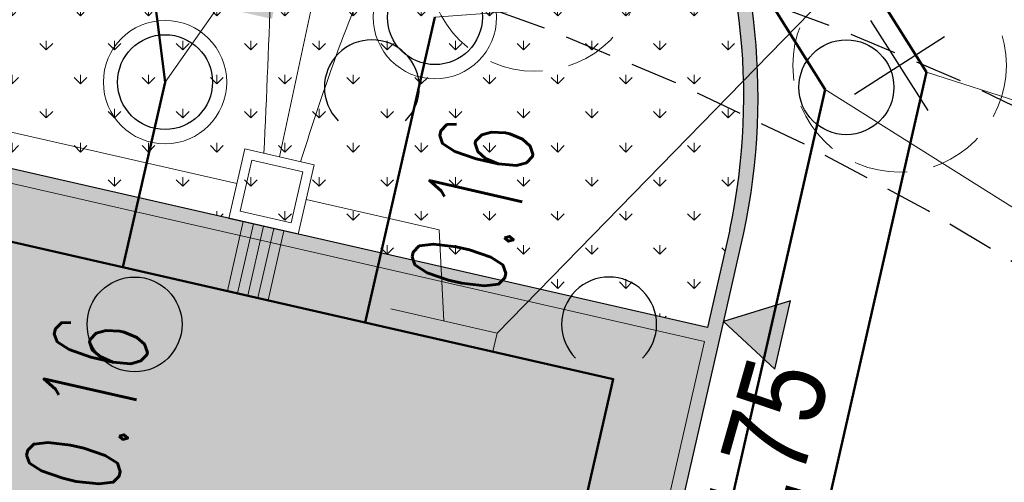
# Model space of a CAD drawing. Header units: metres. Extents: x 964 to 7125, y -212 to 9570.
# Tile 50 of 185: x 1690.78 to 1701.16, y 254.79 to 259.67. Entities that reach past the tile are written whole.
import ezdxf
from ezdxf import colors
from ezdxf.entities.mleader import LeaderData, LeaderLine
from ezdxf.enums import TextEntityAlignment as Align
from ezdxf.math import Vec2, Vec3

# ---------------------------------------------------------------- set-up
doc = ezdxf.new("R2010")
doc.units = ezdxf.units.M
for name, pattern in [('CIĄGłA', [0]), ('DASHED', [0.75, 0.5, -0.25]), ('HIDDEN', [0.375, 0.25, -0.125])]:
    doc.linetypes.add(name, pattern=pattern)
for name, color, linetype, lineweight in [('- AGP-1_OPISY', 7, 'Continuous', 13), ('_IE', 240, 'Continuous', 9), ('AGP1_BUDYNKI', 7, 'Continuous', 50), ('AGP1_HATCH', 7, 'Continuous', 5), ('AGP1_KRAWEZNIKI GRUBOŚCI', 7, 'Continuous', 15), ('AGP1_KRAWEZNIKI NOWE', 7, 'Continuous', 30), ('AGP1_ZIELEN', 1, 'Continuous', 15), ('IS-G', 40, 'Continuous', 50), ('IS-G-opis', 46, 'Continuous', 30), ('IS-KD-czysta', 92, 'Continuous', 50), ('IS-KD-czysta-studnie', 94, 'Continuous', 30), ('IS-KD-opis', 96, 'Continuous', 30), ('IS-KD-opis-rzedne', 96, 'Continuous', 30), ('IS-KS', 34, 'Continuous', 50), ('IS-KS-opis', 36, 'Continuous', 30), ('IS-KS-opis-rzedne', 36, 'Continuous', 30), ('IS-KS-studnie', 34, 'Continuous', 30), ('IS-W', 160, 'Continuous', 50), ('IS-W-opis', 166, 'Continuous', 30)]:
    doc.layers.add(name, color=color, linetype=linetype, lineweight=lineweight)
for name, color, linetype in [('0S', 7, 'Continuous'), ('OT_ZagospodarowanieTerenu', 7, 'Continuous'), ('ZP_strefy oddziaływania', 8, 'HIDDEN'), ('zz-odwodnienie', 5, 'Continuous')]:
    doc.layers.add(name, color=color, linetype=linetype)
doc.styles.add('IS-0.6', font='simplex.shx', dxfattribs={"width": 0.6})
doc.styles.get("Standard").update_dxf_attribs({"font": 'arial.ttf'})
pattern_1 = [(90, (-261.6057629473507, 0), (-0.3592102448, 0.3592102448), [0.09525, -0.6231704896]), (45, (-261.6057629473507, 0), (-0.3592102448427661, 0.3592102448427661), [0.09525, -0.41275]), (135, (-261.6057629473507, 0), (-0.3592102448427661, -0.3592102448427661), [0.09525, -0.41275])]

# ---------------------------------------------------------------- blocks, each defined once
blk = doc.blocks.new('drzewo_liściaste_symbol')
at = {"layer": 'AGP1_ZIELEN', "color": 11, "lineweight": 30, "true_color": 0xf27172, "transparency": 33554559}
for p, q in [((0.5303300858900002, -0.5303300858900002), (-0.5303300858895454, 0.5303300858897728)), ((-0.5303300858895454, -0.5303300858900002), (0.5303300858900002, 0.5303300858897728))]:
    blk.add_line(p, q, dxfattribs=at)
at = {"layer": 'AGP1_ZIELEN', "color": 252, "linetype": 'DASHED', "lineweight": 5, "ltscale": 1.5, "true_color": 0x939598}
blk.add_circle((0, 0), 1.5, dxfattribs=at)
blk = doc.blocks.new('DRZEWA DO WYCINKI 20240606')
at = {"layer": 'AGP1_ZIELEN', "lineweight": 9, "xscale": 0.75, "yscale": 0.75, "zscale": 0.75, "rotation": 347.6011741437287}
for p in [(2237.415612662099, 224.7949159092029), (2241.257403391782, 223.7316503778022)]:
    blk.add_blockref('drzewo_liściaste_symbol', p, dxfattribs=at)
blk = doc.blocks.new('d_rzędna')
at = {"layer": 'zz-odwodnienie'}
blk.add_hatch(color=0, dxfattribs=at).paths.add_polyline_path([(0, 0), (0.3686594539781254, 0.6385369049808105), (-0.3686594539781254, 0.6385369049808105)])
at = {"layer": 'zz-odwodnienie', "color": 0}
for p, q in [((-0.3686594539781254, 0.6385369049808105), (0, 0)), ((0.3686594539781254, 0.6385369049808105), (-0.3686594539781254, 0.6385369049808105)), ((-0.3686594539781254, 0.6385369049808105), (0, 0)), ((0.3686594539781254, 0.6385369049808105), (-0.3686594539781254, 0.6385369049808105)), ((0, 0), (0.3686594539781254, 0.6385369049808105)), ((0, 0), (0.3686594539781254, 0.6385369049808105))]:
    blk.add_line(p, q, dxfattribs=at)
blk = doc.blocks.new('OTZK1')
at = {"color": 0}
blk.add_circle((0.5, 0.5), 0.5, dxfattribs=at)
blk = doc.blocks.new('OTZK2')
at = {"color": 0}
blk.add_arc((0.5, 0.5), 0.5, 315, 225, dxfattribs=at)
blk = doc.blocks.new('IS-opis-studni-P-0.6')
at = {"color": 0, "linetype": 'Continuous', "lineweight": 15, "transparency": 16777216}
blk.add_line((0, 0), (3.5, 0), dxfattribs=at)
at = {"color": 0, "linetype": 'Continuous', "lineweight": -2, "transparency": 16777216, "style": 'IS-0.6', "width": 0.6}
for p in [(1.75, 0.25), (1.75, -1.25), (1.75, -2.5)]:
    blk.add_attdef('000,00', text='', height=1, dxfattribs=at).set_placement(p, align=Align.CENTER)
blk.add_attdef('S0', text='', height=1.25, dxfattribs=at).set_placement((3.75, 0), align=Align.MIDDLE_LEFT)
blk = doc.blocks.new('_None', base_point=(2.5, 0))

msp = doc.modelspace()

# ---------------------------------------------------------------- hatches: boundary and pattern name
at = {"layer": 'AGP1_HATCH', "transparency": 33554625}
h = msp.add_hatch(dxfattribs=at)
h.set_pattern_fill('GRASS', color=8, scale=0.02)
h.set_pattern_definition(pattern_1)
edge = h.paths.add_edge_path()
edge.add_line((1656.421609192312, 281.1750997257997), (1656.12732490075, 280.1037389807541))
edge.add_arc((1693.613011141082, 442.3996465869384), 166.5687194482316, 256.9943948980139, 258.1500133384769)
edge.add_line((1659.408129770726, 279.380738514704), (1659.687923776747, 279.3204852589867))
edge.add_line((1659.687923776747, 279.3204852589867), (1659.805812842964, 279.8679188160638))
edge.add_line((1659.805812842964, 279.8679188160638), (1661.428610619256, 279.5184515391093))
edge.add_line((1661.428610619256, 279.5184515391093), (1661.310721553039, 278.9710179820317))
edge.add_line((1661.310721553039, 278.9710179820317), (1671.858992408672, 276.6994623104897))
edge.add_line((1671.858992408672, 276.6994623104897), (1672.890124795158, 277.4314030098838))
edge.add_line((1672.890124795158, 277.4314030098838), (1656.421609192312, 281.1750997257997))
edge = h.paths.add_edge_path()
edge.add_line((1672.890124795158, 277.4314030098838), (1671.858992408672, 276.6994623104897))
edge.add_line((1671.858992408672, 276.6994623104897), (1700.067020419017, 270.6249021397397))
edge.add_arc((1697.571881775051, 261.9819229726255), 8.995932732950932, -9.899978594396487, 73.89711847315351, ccw=False)
edge.add_line((1706.433859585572, 260.4352636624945), (1699.674548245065, 230.8202579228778))
edge.add_line((1699.674548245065, 230.8202579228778), (1699.038714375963, 230.9653696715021))
edge.add_line((1699.038714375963, 230.9653696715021), (1697.659528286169, 224.9226379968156))
edge.add_line((1697.659528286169, 224.9226379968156), (1693.427565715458, 225.8885363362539))
edge.add_line((1693.427565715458, 225.8885363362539), (1694.802276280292, 231.9116583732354))
edge.add_line((1694.802276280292, 231.9116583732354), (1691.417076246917, 230.9890328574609))
edge.add_line((1691.417076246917, 230.9890328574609), (1687.619809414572, 231.8557167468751))
edge.add_line((1687.619809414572, 231.8557167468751), (1687.208875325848, 230.0552605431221))
edge.add_line((1687.208875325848, 230.0552605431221), (1682.488514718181, 231.1293036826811))
edge.add_line((1682.488514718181, 231.1293036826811), (1682.900170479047, 232.9329218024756))
edge.add_line((1682.900170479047, 232.9329218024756), (1676.827230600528, 234.319002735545))
edge.add_line((1676.827230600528, 234.319002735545), (1675.092447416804, 235.4907377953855))
edge.add_arc((1674.59275734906, 234.8031445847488), 0.8499850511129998, 53.99321822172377, 167.1431079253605)
edge.add_line((1673.764082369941, 234.992280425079), (1672.473484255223, 229.3376865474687))
edge.add_line((1672.473484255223, 229.3376865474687), (1668.330036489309, 230.2833823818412))
edge.add_line((1668.330036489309, 230.2833823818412), (1668.697188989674, 231.8920150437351))
edge.add_line((1668.697188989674, 231.8920150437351), (1649.540477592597, 236.2643211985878))
edge.add_line((1649.540477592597, 236.2643211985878), (1649.540154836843, 236.2643948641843))
edge.add_line((1649.540154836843, 236.2643948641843), (1649.974062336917, 238.1655061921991))
edge.add_line((1649.974062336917, 238.1655061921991), (1646.074028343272, 239.0556455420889))
edge.add_line((1646.074028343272, 239.0556455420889), (1646.786081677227, 242.1754179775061))
edge.add_line((1646.786081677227, 242.1754179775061), (1651.996839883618, 262.8037986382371))
edge.add_arc((1649.233634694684, 263.5017936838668), 2.849999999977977, 345.8234528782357, 357.692915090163)
edge.add_line((1652.081324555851, 263.3870659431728), (1652.175551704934, 265.7259047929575))
edge.add_line((1652.175551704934, 265.7259047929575), (1643.651609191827, 234.6850997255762))
edge.add_line((1643.651609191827, 234.6850997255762), (1698.061609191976, 222.3150997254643))
edge.add_line((1698.061609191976, 222.3150997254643), (1709.121609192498, 269.1950997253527))
edge.add_line((1709.121609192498, 269.1950997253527), (1672.890124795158, 277.4314030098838))
at = {"layer": 'AGP1_HATCH', "transparency": 33554477}
h = msp.add_hatch(color=8, dxfattribs=at)
h.dxf.hatch_style = 1
h.paths.add_polyline_path([(1681.679460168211, 259.3846310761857), (1697.034582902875, 255.8799613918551), (1694.241082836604, 243.6407100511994), (1678.885967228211, 247.1454113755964)], flags=16)
edge = h.paths.add_edge_path(flags=16)
edge.add_line((1685.185346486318, 266.4311739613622), (1685.040709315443, 265.797470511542))
edge.add_line((1685.040709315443, 265.797470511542), (1679.483617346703, 267.0658272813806))
edge.add_line((1679.483617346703, 267.0658272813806), (1679.628254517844, 267.6995307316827))
edge.add_arc((1680.456943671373, 267.5103898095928), 0.8500000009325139, 77.14298656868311, 167.1429865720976, ccw=False)
edge.add_line((1680.646084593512, 268.3390789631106), (1684.545798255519, 267.449004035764))
edge.add_arc((1684.356657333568, 266.62031488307), 0.8500000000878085, -12.857013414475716, 77.14298656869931, ccw=False)
edge = h.paths.add_edge_path()
edge.add_line((1698.17639700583, 256.3886637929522), (1688.505109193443, 258.5960247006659))
edge.add_line((1688.505109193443, 258.5960247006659), (1688.983524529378, 260.6921210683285))
edge.add_line((1688.983524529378, 260.6921210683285), (1693.438948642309, 259.675210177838))
edge.add_line((1693.438948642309, 259.675210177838), (1694.663688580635, 265.0732275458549))
edge.add_arc((1694.414363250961, 264.1511328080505), 0.9552077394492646, 74.86959213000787, 168.3871311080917)
edge.add_line((1693.478708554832, 264.3434141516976), (1692.630909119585, 260.6289252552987))
edge.add_line((1692.630909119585, 260.6289252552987), (1684.441510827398, 262.4980825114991))
edge.add_line((1684.441510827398, 262.4980825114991), (1685.331585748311, 266.3977961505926))
edge.add_arc((1684.356657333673, 266.6203148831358), 1.000000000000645, 347.1429865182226, 437.1429865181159)
edge.add_line((1684.579176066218, 267.5952432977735), (1680.679462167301, 268.4853182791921))
edge.add_arc((1680.456943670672, 267.5103898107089), 1.000000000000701, 77.1430003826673, 167.1429865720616)
edge.add_line((1679.482015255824, 267.732908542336), (1679.304000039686, 266.9529658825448))
edge.add_line((1679.304000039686, 266.9529658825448), (1684.178626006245, 265.8403759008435))
edge.add_line((1684.178626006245, 265.8403759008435), (1682.821279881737, 259.8933084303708))
edge.add_line((1682.821279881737, 259.8933084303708), (1678.937735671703, 260.7796816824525))
edge.add_arc((1678.715134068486, 259.7827054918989), 1.021524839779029, 77.41362849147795, 166.3037866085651)
edge.add_line((1677.72265652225, 260.0245759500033), (1675.690284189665, 251.1200781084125))
edge.add_arc((1679.595507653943, 250.0981039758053), 4.03673152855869, 165.3349000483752, 256.6501541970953)
edge.add_line((1678.663441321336, 246.1704515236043), (1693.05116376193, 242.886582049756))
edge.add_arc((1693.490240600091, 244.8367181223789), 1.998954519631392, 257.3113330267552, 345.5301534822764)
edge.add_line((1695.425786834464, 244.3372384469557), (1698.17639700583, 256.3886637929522))
h = msp.add_hatch(color=8, dxfattribs=at)
h.dxf.hatch_style = 1
edge = h.paths.add_edge_path()
edge.add_arc((1698.01053503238, 257.4046252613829), 1.168151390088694, 62.58540037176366, 70.4384763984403)
edge.add_arc((1691.601391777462, 258.8506342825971), 6.80902246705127, 348.9806832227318, 357.09332757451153, ccw=False)
edge.add_line((1698.284874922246, 257.5491581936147), (1698.030157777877, 256.4220412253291))
edge.add_line((1698.030157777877, 256.4220412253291), (1698.176397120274, 256.3886637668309))
edge.add_line((1698.176397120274, 256.3886637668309), (1698.433830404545, 257.5165727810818))
edge.add_arc((1691.01438175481, 258.9049803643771), 7.548237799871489, 349.4007796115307, 356.4803759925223)
edge = h.paths.add_edge_path()
edge.add_arc((1694.423288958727, 264.1366405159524), 0.9669473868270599, 61.87003514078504, 75.3656220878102)
edge.add_line((1694.667588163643, 265.0722179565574), (1694.637185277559, 264.9250809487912))
edge.add_arc((1694.423309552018, 264.1365959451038), 0.8169770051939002, 61.86729084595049, 74.823748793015, ccw=False)
edge.add_arc((1691.601391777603, 258.8506342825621), 6.809022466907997, -2.9066724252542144, 61.89995680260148, ccw=False)
edge.add_arc((1698.010535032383, 257.4046252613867), 1.168151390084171, 62.58540037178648, 70.43847639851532, ccw=False)
edge.add_arc((1691.601391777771, 258.8506342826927), 6.959022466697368, 356.6302783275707, 421.8999565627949)
at = {"layer": 'AGP1_HATCH', "transparency": 33554625}
h = msp.add_hatch(dxfattribs=at)
h.set_pattern_fill('GRASS', color=8, scale=0.02)
h.set_pattern_definition(pattern_1)
edge = h.paths.add_edge_path()
edge.add_arc((1694.423309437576, 264.1365959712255), 0.8169770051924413, 61.86728915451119, 74.82374879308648)
edge.add_line((1694.637185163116, 264.9250809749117), (1693.438948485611, 259.6752102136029))
edge.add_line((1693.438948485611, 259.6752102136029), (1690.601905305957, 260.3227400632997))
edge.add_line((1690.601905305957, 260.3227400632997), (1690.388287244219, 259.3868088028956))
edge.add_line((1690.388287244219, 259.3868088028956), (1688.769906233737, 259.7561898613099))
edge.add_line((1688.769906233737, 259.7561898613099), (1688.505109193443, 258.5960247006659))
edge.add_line((1688.505109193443, 258.5960247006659), (1698.030157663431, 256.4220412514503))
edge.add_line((1698.030157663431, 256.4220412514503), (1698.265050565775, 257.4511926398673))
edge.add_arc((1691.601391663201, 258.8506343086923), 6.80902246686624, 348.1396172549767, 421.8999565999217)
at = {"layer": 'AGP1_HATCH', "transparency": 33554579}
h = msp.add_hatch(color=8, dxfattribs=at)
h.dxf.hatch_style = 1
h.paths.add_polyline_path([(1678.885967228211, 247.1454113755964), (1694.241082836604, 243.6407100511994), (1697.034582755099, 255.8799607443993), (1681.67946023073, 259.3846313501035)])

# ---------------------------------------------------------------- linework, layer by layer
at = {"layer": '- AGP-1_OPISY', "color": 8, "lineweight": 18}
msp.add_lwpolyline([(1678.885960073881, 247.1453800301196), (1681.679460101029, 259.3846313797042), (1685.111208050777, 258.601365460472), (1696.527635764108, 255.9956674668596), (1697.034582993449, 255.8799613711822), (1694.241082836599, 243.6407100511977), (1678.885960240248, 247.1453798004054)], dxfattribs=at)
at = {"color": 8, "linetype": 'CIĄGłA', "lineweight": 20}
msp.add_lwpolyline([(1685.547586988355, 258.5017658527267), (1697.034583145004, 255.8799624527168)], dxfattribs=at)
at = {"layer": '_IE', "color": 8, "linetype": 'CIĄGłA', "lineweight": 0}
for p, q in [((1693.517396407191, 258.2213142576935), (1696.415164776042, 271.6779741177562)), ((1693.068353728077, 257.9391606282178), (1687.974412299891, 259.1015699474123)), ((1695.200569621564, 257.4526007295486), (1693.799557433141, 257.7723039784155)), ((1695.251109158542, 256.49216656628), (1695.200569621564, 257.4526007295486))]:
    msp.add_line(p, q, dxfattribs=at)
at = {"layer": '_IE', "color": 8}
for p, q in [((1709.982242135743, 270.8913864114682), (1695.811692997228, 256.3642182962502)), ((1693.151798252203, 258.3047587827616), (1692.98490920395, 257.5735624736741)), ((1693.151798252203, 258.3047587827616), (1692.98490920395, 257.5735624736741)), ((1693.151798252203, 258.3047587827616), (1692.98490920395, 257.5735624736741)), ((1693.151798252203, 258.3047587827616), (1692.98490920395, 257.5735624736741)), ((1693.151798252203, 258.3047587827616), (1692.98490920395, 257.5735624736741)), ((1693.151798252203, 258.3047587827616), (1692.98490920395, 257.5735624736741)), ((1693.151798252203, 258.3047587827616), (1692.98490920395, 257.5735624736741)), ((1693.151798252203, 258.3047587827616), (1692.98490920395, 257.5735624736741)), ((1693.151798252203, 258.3047587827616), (1692.98490920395, 257.5735624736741)), ((1693.151798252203, 258.3047587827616), (1692.98490920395, 257.5735624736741)), ((1693.151798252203, 258.3047587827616), (1692.98490920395, 257.5735624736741)), ((1693.151798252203, 258.3047587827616), (1692.98490920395, 257.5735624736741)), ((1693.88299456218, 258.1378697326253), (1693.151798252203, 258.3047587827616)), ((1693.88299456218, 258.1378697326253), (1693.151798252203, 258.3047587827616)), ((1693.88299456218, 258.1378697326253), (1693.151798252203, 258.3047587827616)), ((1693.88299456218, 258.1378697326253), (1693.151798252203, 258.3047587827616)), ((1693.88299456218, 258.1378697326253), (1693.151798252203, 258.3047587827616)), ((1693.88299456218, 258.1378697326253), (1693.151798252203, 258.3047587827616)), ((1693.88299456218, 258.1378697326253), (1693.151798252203, 258.3047587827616)), ((1693.88299456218, 258.1378697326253), (1693.151798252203, 258.3047587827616)), ((1693.88299456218, 258.1378697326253), (1693.151798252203, 258.3047587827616)), ((1693.88299456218, 258.1378697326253), (1693.151798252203, 258.3047587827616)), ((1693.88299456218, 258.1378697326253), (1693.151798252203, 258.3047587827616)), ((1693.88299456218, 258.1378697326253), (1693.151798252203, 258.3047587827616)), ((1693.227039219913, 258.1850140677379), (1693.104653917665, 257.6488034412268)), ((1693.227039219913, 258.1850140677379), (1693.104653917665, 257.6488034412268)), ((1693.227039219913, 258.1850140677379), (1693.104653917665, 257.6488034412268)), ((1693.227039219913, 258.1850140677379), (1693.104653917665, 257.6488034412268)), ((1693.227039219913, 258.1850140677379), (1693.104653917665, 257.6488034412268)), ((1693.227039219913, 258.1850140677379), (1693.104653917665, 257.6488034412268)), ((1693.227039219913, 258.1850140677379), (1693.104653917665, 257.6488034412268)), ((1693.227039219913, 258.1850140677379), (1693.104653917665, 257.6488034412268)), ((1693.227039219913, 258.1850140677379), (1693.104653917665, 257.6488034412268)), ((1693.227039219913, 258.1850140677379), (1693.104653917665, 257.6488034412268)), ((1693.227039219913, 258.1850140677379), (1693.104653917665, 257.6488034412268)), ((1693.227039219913, 258.1850140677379), (1693.104653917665, 257.6488034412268)), ((1693.763249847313, 258.0626287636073), (1693.227039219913, 258.1850140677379)), ((1693.763249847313, 258.0626287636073), (1693.227039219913, 258.1850140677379)), ((1693.763249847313, 258.0626287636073), (1693.227039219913, 258.1850140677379)), ((1693.763249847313, 258.0626287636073), (1693.227039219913, 258.1850140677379)), ((1693.763249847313, 258.0626287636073), (1693.227039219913, 258.1850140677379)), ((1693.763249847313, 258.0626287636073), (1693.227039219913, 258.1850140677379)), ((1693.763249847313, 258.0626287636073), (1693.227039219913, 258.1850140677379)), ((1693.763249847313, 258.0626287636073), (1693.227039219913, 258.1850140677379)), ((1693.763249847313, 258.0626287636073), (1693.227039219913, 258.1850140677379)), ((1693.763249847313, 258.0626287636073), (1693.227039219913, 258.1850140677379)), ((1693.763249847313, 258.0626287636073), (1693.227039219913, 258.1850140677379)), ((1693.763249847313, 258.0626287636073), (1693.227039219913, 258.1850140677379)), ((1693.88299456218, 258.1378697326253), (1693.716105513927, 257.4066734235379)), ((1693.88299456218, 258.1378697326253), (1693.716105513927, 257.4066734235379)), ((1693.88299456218, 258.1378697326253), (1693.716105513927, 257.4066734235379)), ((1693.88299456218, 258.1378697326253), (1693.716105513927, 257.4066734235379)), ((1693.88299456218, 258.1378697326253), (1693.716105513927, 257.4066734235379)), ((1693.88299456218, 258.1378697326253), (1693.716105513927, 257.4066734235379)), ((1693.88299456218, 258.1378697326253), (1693.716105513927, 257.4066734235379)), ((1693.88299456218, 258.1378697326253), (1693.716105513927, 257.4066734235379)), ((1693.88299456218, 258.1378697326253), (1693.716105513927, 257.4066734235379)), ((1693.88299456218, 258.1378697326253), (1693.716105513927, 257.4066734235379)), ((1693.88299456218, 258.1378697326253), (1693.716105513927, 257.4066734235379)), ((1693.88299456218, 258.1378697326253), (1693.716105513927, 257.4066734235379)), ((1693.763249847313, 258.0626287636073), (1693.640864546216, 257.5264181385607)), ((1693.763249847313, 258.0626287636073), (1693.640864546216, 257.5264181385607)), ((1693.763249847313, 258.0626287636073), (1693.640864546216, 257.5264181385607)), ((1693.763249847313, 258.0626287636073), (1693.640864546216, 257.5264181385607)), ((1693.763249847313, 258.0626287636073), (1693.640864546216, 257.5264181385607)), ((1693.763249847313, 258.0626287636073), (1693.640864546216, 257.5264181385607)), ((1693.763249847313, 258.0626287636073), (1693.640864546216, 257.5264181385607)), ((1693.763249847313, 258.0626287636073), (1693.640864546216, 257.5264181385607)), ((1693.763249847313, 258.0626287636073), (1693.640864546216, 257.5264181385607)), ((1693.763249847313, 258.0626287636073), (1693.640864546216, 257.5264181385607)), ((1693.763249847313, 258.0626287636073), (1693.640864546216, 257.5264181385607)), ((1693.763249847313, 258.0626287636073), (1693.640864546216, 257.5264181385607)), ((1693.640864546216, 257.5264181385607), (1693.104653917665, 257.6488034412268)), ((1693.640864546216, 257.5264181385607), (1693.104653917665, 257.6488034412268)), ((1693.640864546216, 257.5264181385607), (1693.104653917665, 257.6488034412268)), ((1693.640864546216, 257.5264181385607), (1693.104653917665, 257.6488034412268)), ((1693.640864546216, 257.5264181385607), (1693.104653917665, 257.6488034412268)), ((1693.640864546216, 257.5264181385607), (1693.104653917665, 257.6488034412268)), ((1693.640864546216, 257.5264181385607), (1693.104653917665, 257.6488034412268)), ((1693.640864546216, 257.5264181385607), (1693.104653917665, 257.6488034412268)), ((1693.640864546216, 257.5264181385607), (1693.104653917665, 257.6488034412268)), ((1693.640864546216, 257.5264181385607), (1693.104653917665, 257.6488034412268)), ((1693.640864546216, 257.5264181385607), (1693.104653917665, 257.6488034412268)), ((1693.640864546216, 257.5264181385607), (1693.104653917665, 257.6488034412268)), ((1693.136022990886, 257.5390715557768), (1692.969133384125, 256.8078647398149)), ((1693.136022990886, 257.5390715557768), (1692.969133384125, 256.8078647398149)), ((1693.136022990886, 257.5390715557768), (1692.969133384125, 256.8078647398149)), ((1693.136022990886, 257.5390715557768), (1692.969133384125, 256.8078647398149)), ((1693.136022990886, 257.5390715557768), (1692.969133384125, 256.8078647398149)), ((1693.136022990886, 257.5390715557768), (1692.969133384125, 256.8078647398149)), ((1693.136022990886, 257.5390715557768), (1692.969133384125, 256.8078647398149)), ((1693.136022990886, 257.5390715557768), (1692.969133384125, 256.8078647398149)), ((1693.136022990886, 257.5390715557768), (1692.969133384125, 256.8078647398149)), ((1693.136022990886, 257.5390715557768), (1692.969133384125, 256.8078647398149)), ((1693.136022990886, 257.5390715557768), (1692.969133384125, 256.8078647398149)), ((1693.136022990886, 257.5390715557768), (1692.969133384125, 256.8078647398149)), ((1693.716105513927, 257.4066734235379), (1692.98490920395, 257.5735624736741)), ((1693.716105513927, 257.4066734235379), (1692.98490920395, 257.5735624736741)), ((1693.716105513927, 257.4066734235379), (1692.98490920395, 257.5735624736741)), ((1693.716105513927, 257.4066734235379), (1692.98490920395, 257.5735624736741)), ((1693.716105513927, 257.4066734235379), (1692.98490920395, 257.5735624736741)), ((1693.716105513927, 257.4066734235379), (1692.98490920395, 257.5735624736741)), ((1693.716105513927, 257.4066734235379), (1692.98490920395, 257.5735624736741)), ((1693.716105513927, 257.4066734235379), (1692.98490920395, 257.5735624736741)), ((1693.716105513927, 257.4066734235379), (1692.98490920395, 257.5735624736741)), ((1693.716105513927, 257.4066734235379), (1692.98490920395, 257.5735624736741)), ((1693.716105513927, 257.4066734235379), (1692.98490920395, 257.5735624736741)), ((1693.716105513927, 257.4066734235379), (1692.98490920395, 257.5735624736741)), ((1693.24326517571, 257.5145947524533), (1693.076375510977, 256.7833876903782)), ((1693.24326517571, 257.5145947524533), (1693.076375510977, 256.7833876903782)), ((1693.24326517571, 257.5145947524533), (1693.076375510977, 256.7833876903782)), ((1693.24326517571, 257.5145947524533), (1693.076375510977, 256.7833876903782)), ((1693.24326517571, 257.5145947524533), (1693.076375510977, 256.7833876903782)), ((1693.24326517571, 257.5145947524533), (1693.076375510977, 256.7833876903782)), ((1693.24326517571, 257.5145947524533), (1693.076375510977, 256.7833876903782)), ((1693.24326517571, 257.5145947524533), (1693.076375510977, 256.7833876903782)), ((1693.24326517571, 257.5145947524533), (1693.076375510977, 256.7833876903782)), ((1693.24326517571, 257.5145947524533), (1693.076375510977, 256.7833876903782)), ((1693.24326517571, 257.5145947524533), (1693.076375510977, 256.7833876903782)), ((1693.24326517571, 257.5145947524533), (1693.076375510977, 256.7833876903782)), ((1693.350507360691, 257.490117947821), (1693.183617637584, 256.7589106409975)), ((1693.350507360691, 257.490117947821), (1693.183617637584, 256.7589106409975)), ((1693.350507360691, 257.490117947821), (1693.183617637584, 256.7589106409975)), ((1693.350507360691, 257.490117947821), (1693.183617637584, 256.7589106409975)), ((1693.350507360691, 257.490117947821), (1693.183617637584, 256.7589106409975)), ((1693.350507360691, 257.490117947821), (1693.183617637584, 256.7589106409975)), ((1693.350507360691, 257.490117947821), (1693.183617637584, 256.7589106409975)), ((1693.350507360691, 257.490117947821), (1693.183617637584, 256.7589106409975)), ((1693.350507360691, 257.490117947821), (1693.183617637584, 256.7589106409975)), ((1693.350507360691, 257.490117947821), (1693.183617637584, 256.7589106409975)), ((1693.350507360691, 257.490117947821), (1693.183617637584, 256.7589106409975)), ((1693.350507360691, 257.490117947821), (1693.183617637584, 256.7589106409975)), ((1693.457749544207, 257.4656411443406), (1693.290859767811, 256.7344335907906)), ((1693.457749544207, 257.4656411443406), (1693.290859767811, 256.7344335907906)), ((1693.457749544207, 257.4656411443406), (1693.290859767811, 256.7344335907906)), ((1693.457749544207, 257.4656411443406), (1693.290859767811, 256.7344335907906)), ((1693.457749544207, 257.4656411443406), (1693.290859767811, 256.7344335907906)), ((1693.457749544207, 257.4656411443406), (1693.290859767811, 256.7344335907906)), ((1693.457749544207, 257.4656411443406), (1693.290859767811, 256.7344335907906)), ((1693.457749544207, 257.4656411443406), (1693.290859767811, 256.7344335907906)), ((1693.457749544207, 257.4656411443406), (1693.290859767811, 256.7344335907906)), ((1693.457749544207, 257.4656411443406), (1693.290859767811, 256.7344335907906)), ((1693.457749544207, 257.4656411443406), (1693.290859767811, 256.7344335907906)), ((1693.457749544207, 257.4656411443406), (1693.290859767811, 256.7344335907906)), ((1693.564991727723, 257.4411643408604), (1693.398101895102, 256.7099565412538)), ((1693.564991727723, 257.4411643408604), (1693.398101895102, 256.7099565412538)), ((1693.564991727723, 257.4411643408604), (1693.398101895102, 256.7099565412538)), ((1693.564991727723, 257.4411643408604), (1693.398101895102, 256.7099565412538)), ((1693.564991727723, 257.4411643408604), (1693.398101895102, 256.7099565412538)), ((1693.564991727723, 257.4411643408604), (1693.398101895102, 256.7099565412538)), ((1693.564991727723, 257.4411643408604), (1693.398101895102, 256.7099565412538)), ((1693.564991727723, 257.4411643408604), (1693.398101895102, 256.7099565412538)), ((1693.564991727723, 257.4411643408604), (1693.398101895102, 256.7099565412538)), ((1693.564991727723, 257.4411643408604), (1693.398101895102, 256.7099565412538)), ((1693.564991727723, 257.4411643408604), (1693.398101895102, 256.7099565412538)), ((1693.564991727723, 257.4411643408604), (1693.398101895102, 256.7099565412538)), ((1694.690525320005, 256.6201148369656), (1695.811692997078, 256.3642182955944)), ((1694.690525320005, 256.6201148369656), (1695.811692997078, 256.3642182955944)), ((1694.690525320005, 256.6201148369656), (1695.811692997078, 256.3642182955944)), ((1694.690525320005, 256.6201148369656), (1695.811692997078, 256.3642182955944)), ((1694.690525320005, 256.6201148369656), (1695.811692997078, 256.3642182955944)), ((1694.690525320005, 256.6201148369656), (1695.811692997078, 256.3642182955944)), ((1694.690525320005, 256.6201148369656), (1695.811692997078, 256.3642182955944)), ((1694.690525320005, 256.6201148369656), (1695.811692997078, 256.3642182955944)), ((1694.690525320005, 256.6201148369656), (1695.811692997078, 256.3642182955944)), ((1694.690525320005, 256.6201148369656), (1695.811692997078, 256.3642182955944)), ((1694.690525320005, 256.6201148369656), (1695.811692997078, 256.3642182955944)), ((1694.646021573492, 256.4251291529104), (1695.767189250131, 256.1692326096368)), ((1695.767189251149, 256.1692326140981), (1695.811692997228, 256.3642182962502))]:
    msp.add_line(p, q, dxfattribs=at)
for points in [[(1693.354853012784, 258.2584133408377), (1693.447699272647, 261.9121893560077), (1692.053399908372, 270.9961439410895), (1691.502554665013, 272.735859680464)], [(1693.739886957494, 258.1705327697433), (1694.619799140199, 260.4842893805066), (1703.541056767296, 266.7562682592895), (1705.466780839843, 267.2585987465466)]]:
    msp.add_spline(points, degree=3, dxfattribs=at)
msp.add_solid([(1694.646021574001, 256.4251291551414), (1694.690525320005, 256.6201148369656), (1695.767189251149, 256.1692326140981), (1695.811692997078, 256.3642182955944)], dxfattribs=at)
at = {"layer": 'AGP1_BUDYNKI', "color": 8, "linetype": 'CIĄGłA'}
msp.add_lwpolyline([(1694.241082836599, 243.6407100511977), (1678.885960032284, 247.1453798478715), (1681.679460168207, 259.3846310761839), (1681.679460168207, 259.3846310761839), (1697.034582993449, 255.8799613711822), (1694.241082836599, 243.6407100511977)], dxfattribs=at)
at = {"layer": 'AGP1_KRAWEZNIKI GRUBOŚCI', "color": 8}
msp.add_lwpolyline([(1684.324881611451, 265.8069943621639), (1682.934139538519, 259.7136917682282), (1678.910928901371, 260.6319537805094, 0.4238907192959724), (1677.85943432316, 259.9497425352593), (1677.853060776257, 259.9218179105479), (1675.835990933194, 251.0843671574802, 0.4211120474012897), (1678.697450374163, 246.3165467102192), (1693.084322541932, 243.0328713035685, 0.4047774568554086), (1695.280026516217, 244.3727146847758), (1697.996780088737, 256.2758019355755), (1688.325492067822, 258.4831630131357), (1688.870557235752, 260.8717622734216), (1693.325981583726, 259.8548513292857), (1694.48922288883, 264.9509096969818, 0.3754874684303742), (1693.625102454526, 264.3107138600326), (1692.743770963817, 260.4493080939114), (1688.941549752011, 261.3171312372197)], format="xyb", dxfattribs=at)
at = {"layer": 'AGP1_KRAWEZNIKI NOWE', "color": 8}
for p, q in [((1698.030157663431, 256.4220412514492), (1688.505109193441, 258.5960247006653)), ((1698.265050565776, 257.4511926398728), (1698.030157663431, 256.4220412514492))]:
    msp.add_line(p, q, dxfattribs=at)
at = {"layer": 'AGP1_KRAWEZNIKI NOWE', "color": 8, "linetype": 'CIĄGłA'}
for p, q in [((1698.143019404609, 256.242424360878), (1698.411578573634, 257.4190799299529)), ((1695.425786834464, 244.337238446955), (1698.143019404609, 256.242424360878))]:
    msp.add_line(p, q, dxfattribs=at)
msp.add_arc((1691.601391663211, 258.8506343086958), 6.959022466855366, 348.1288184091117, 61.89995656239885, dxfattribs=at)
at = {"layer": 'AGP1_KRAWEZNIKI NOWE', "color": 8}
msp.add_arc((1691.601391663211, 258.8506343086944), 6.809022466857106, 348.1396172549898, 61.89995656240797, dxfattribs=at)
at = {"layer": 'IS-G', "color": 8}
for p, q in [((1692.576714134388, 271.4626169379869), (1700.336718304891, 259.1127029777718)), ((1700.336718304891, 259.1127029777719), (1698.931775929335, 252.9571841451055))]:
    msp.add_line(p, q, dxfattribs=at)
at = {"layer": 'IS-KD-czysta', "color": 8, "ltscale": 2}
msp.add_line((1695.156086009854, 259.6935730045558), (1694.421774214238, 256.4763093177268), dxfattribs=at)
at = {"layer": 'IS-KD-czysta-studnie', "color": 8, "lineweight": 9}
msp.add_circle((1695.156086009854, 259.6935730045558), 0.65, dxfattribs=at)
at = {"layer": 'IS-KD-czysta-studnie', "color": 8}
msp.add_circle((1695.156086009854, 259.6935730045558), 0.5, dxfattribs=at)
at = {"layer": 'IS-KS', "color": 8}
for p, q in [((1690.989235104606, 269.5683689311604), (1692.312499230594, 259.0091652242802)), ((1692.312499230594, 259.0091652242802), (1691.86746176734, 257.0593083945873))]:
    msp.add_line(p, q, dxfattribs=at)
at = {"layer": 'IS-KS-studnie', "color": 8, "lineweight": 9}
msp.add_circle((1692.312499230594, 259.0091652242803), 0.65, dxfattribs=at)
at = {"layer": 'IS-KS-studnie', "color": 8}
msp.add_circle((1692.312499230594, 259.0091652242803), 0.5, dxfattribs=at)
at = {"layer": 'IS-W', "color": 8}
for p, q in [((1691.950366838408, 270.5798587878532), (1699.269619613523, 258.931393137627)), ((1699.269619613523, 258.9313931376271), (1698.134862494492, 253.9596455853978))]:
    msp.add_line(p, q, dxfattribs=at)
at = {"layer": 'ZP_strefy oddziaływania', "color": 8, "ltscale": 2}
msp.add_lwpolyline([(1717.150832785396, 222.9354654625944), (1717.607088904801, 224.9073697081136, 0.414213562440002), (1695.141948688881, 260.8978889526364), (1688.103877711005, 262.52634680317, 0.4142135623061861), (1652.113358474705, 240.0612065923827), (1651.657102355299, 238.0893023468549, 0.4142135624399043), (1674.12224257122, 202.0987831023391), (1681.160313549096, 200.4703252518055, 0.4142135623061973)], format="xyb", close=True, dxfattribs=at)
at = {"layer": 'ZP_strefy oddziaływania', "color": 8, "ltscale": 2, "elevation": -5.00880708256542e-06}
msp.add_lwpolyline([(1692.136947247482, 260.8568644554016), (1690.577061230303, 261.2128910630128, 0.4142135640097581), (1654.653694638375, 238.6405242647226), (1654.509058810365, 238.006820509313, 0.4142135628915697), (1677.081425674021, 202.0834540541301), (1678.641311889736, 201.7274273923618, 0.4142135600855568), (1714.564678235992, 224.2997940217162), (1714.709314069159, 224.9334977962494, 0.4142135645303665)], format="xyb", close=True, dxfattribs=at)

# ---------------------------------------------------------------- block references
at = {"layer": '0S', "color": 8, "linetype": 'CIĄGłA'}
msp.add_blockref('DRZEWA DO WYCINKI 20240606', (-541.2050927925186, 35.45353547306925), dxfattribs=at)
at = {"layer": 'OT_ZagospodarowanieTerenu', "color": 251, "true_color": 0x636466}
for name, p in [('OTZK2', (1693.991609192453, 258.4550997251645)), ('OTZK1', (1698.991609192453, 258.4550997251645)), ('OTZK2', (1696.491609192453, 255.9550997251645)), ('OTZK1', (1691.491609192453, 255.9550997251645))]:
    msp.add_blockref(name, p, dxfattribs=at)
at = {"layer": 'zz-odwodnienie', "color": 8, "linetype": 'CIĄGłA', "lineweight": 0, "rotation": 257.1430786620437}
msp.add_blockref('d_rzędna', (1698.198652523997, 256.4861727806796), dxfattribs=at)

# ---------------------------------------------------------------- texts
at = {"layer": 'IS-KD-opis', "color": 8, "style": 'IS-0.6', "width": 0.6}
msp.add_text('0.16', height=1, rotation=77.14298657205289, dxfattribs=at).set_placement((1695.839849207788, 256.7203875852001))
at = {"layer": 'IS-KS-opis', "color": 8, "style": 'IS-0.6', "width": 0.6}
msp.add_text('0.16', height=1, rotation=77.14298657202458, dxfattribs=at).set_placement((1691.777134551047, 254.6311252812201))
at = {"layer": 'zz-odwodnienie', "color": 8, "insert": (1697.602544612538, 253.1259177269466), "char_height": 0.9, "width": 5.784085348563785, "attachment_point": 1, "rotation": 74.12952745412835}
msp.add_mtext('{\\fArial Narrow|b0|i0|c238|p34;177,75}', dxfattribs=at)

# ---------------------------------------------------------------- leaders
at = {"layer": 'IS-G-opis', "color": 8}
ml = msp.add_multileader_mtext('Standard', dxfattribs=at)
ml.set_content('G4', color=8, style='IS-0.6')
ml.set_leader_properties(linetype='Continuous', lineweight=9)
ml.set_arrow_properties(name='NONE')
ml.build(insert=Vec2(0, 0))
ml.multileader.update_dxf_attribs({"has_dogleg": 0, "text_left_attachment_type": 6, "text_right_attachment_type": 6, "dogleg_length": 0, "arrow_head_size": 0.25})
ctx = ml.context
ctx.base_point, ctx.char_height, ctx.arrow_head_size, ctx.landing_gap_size, ctx.plane_origin, ctx.plane_x_axis, ctx.plane_y_axis = Vec3(1703.409679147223, 258.1316434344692), 1, 0.25, 0.25, Vec3(1677.70716446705, 276.1749034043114), Vec3(1, -5.419996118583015e-10), Vec3(5.419996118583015e-10, 1)
ctx.left_attachment, ctx.right_attachment = 6, 6
notes = []
notes.append((ctx, [(0, (1, 1, 0), (1703.409679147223, 258.1316434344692), (1, -5.419996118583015e-10), 0, [(0, [(1700.336718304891, 259.1127029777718)], 0, [])])]))
ctx.mtext.insert, ctx.mtext.text_direction, ctx.mtext.rotation, ctx.mtext.line_spacing_style, ctx.mtext.flow_direction = Vec3(1703.659679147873, 259.3316434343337), Vec3(1, -5.419996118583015e-10), 6.283185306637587, 2, 5
at = {"layer": 'IS-KD-opis-rzedne', "color": 8}
ml = msp.add_multileader_block('Standard', dxfattribs=at)
ml.set_content('IS-opis-studni-P-0.6', color=8)
ml.set_attribute('S0', 'D14', width=0)
ml.set_attribute('000,00', '177,83', width=0)
ml.set_attribute('000,00', '176,49', width=0)
ml.set_attribute('000,00', '', width=0)
ml.set_leader_properties(linetype='Continuous', lineweight=9)
ml.set_arrow_properties(name='NONE')
ml.build(insert=Vec2(0, 0))
ml.multileader.update_dxf_attribs({"has_dogleg": 0, "text_left_attachment_type": 6, "text_right_attachment_type": 6, "dogleg_length": 0, "arrow_head_size": 5, "block_connection_type": 1})
ctx = ml.context
ctx.base_point, ctx.char_height, ctx.arrow_head_size, ctx.landing_gap_size, ctx.plane_origin = Vec3(1708.22737253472, 260.6667032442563), 20, 5, 5, Vec3(1701.377777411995, 256.5868043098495)
ctx.left_attachment, ctx.right_attachment, ctx.text_align_type, ctx.attachment_type = 6, 6, 2, 1
notes.append((ctx, [(1, (1, 1, 0), (1708.22737253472, 260.6667032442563), (1, 0), 0, [(0, [(1695.156086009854, 259.6935730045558)], 0, [])])]))
ctx.block.insert = Vec3(1708.22737253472, 260.6667032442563)
at = {"layer": 'IS-KS-opis-rzedne', "color": 8}
ml = msp.add_multileader_block('Standard', dxfattribs=at)
ml.set_content('IS-opis-studni-P-0.6', color=8)
ml.set_attribute('S0', 'S3', width=0)
ml.set_attribute('000,00', '177,85', width=0)
ml.set_attribute('000,00', '176,22', width=0)
ml.set_attribute('000,00', '', width=0)
ml.set_leader_properties(linetype='Continuous', lineweight=9)
ml.set_arrow_properties(name='NONE')
ml.build(insert=Vec2(0, 0))
ml.multileader.update_dxf_attribs({"has_dogleg": 0, "text_left_attachment_type": 6, "text_right_attachment_type": 6, "dogleg_length": 0, "arrow_head_size": 5, "block_connection_type": 1})
ctx = ml.context
ctx.base_point, ctx.char_height, ctx.arrow_head_size, ctx.landing_gap_size, ctx.plane_origin = Vec3(1702.307837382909, 273.204558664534), 20, 5, 5, Vec3(1698.534190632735, 255.9023965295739)
ctx.left_attachment, ctx.right_attachment, ctx.text_align_type, ctx.attachment_type = 6, 6, 2, 1
notes.append((ctx, [(1, (1, 1, 0), (1702.307837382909, 273.204558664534), (1, 0), 0, [(0, [(1692.312499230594, 259.0091652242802)], 0, [])])]))
ctx.block.insert = Vec3(1702.307837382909, 273.204558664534)
at = {"layer": 'IS-W-opis', "color": 8}
ml = msp.add_multileader_mtext('Standard', dxfattribs=at)
ml.set_content('W6', color=8, style='IS-0.6')
ml.set_leader_properties(linetype='Continuous', lineweight=9)
ml.set_arrow_properties(name='NONE')
ml.build(insert=Vec2(0, 0))
ml.multileader.update_dxf_attribs({"has_dogleg": 0, "text_left_attachment_type": 6, "text_right_attachment_type": 6, "dogleg_length": 0, "arrow_head_size": 0.25})
ctx = ml.context
ctx.base_point, ctx.char_height, ctx.arrow_head_size, ctx.landing_gap_size, ctx.plane_origin, ctx.plane_x_axis, ctx.plane_y_axis = Vec3(1703.097872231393, 256.5218064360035), 1, 0.25, 0.25, Vec3(1655.667821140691, 257.9849554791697), Vec3(1, -5.419996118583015e-10), Vec3(5.419996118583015e-10, 1)
ctx.left_attachment, ctx.right_attachment = 6, 6
notes.append((ctx, [(0, (1, 1, 0), (1703.097872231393, 256.5218064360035), (1, -5.419996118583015e-10), 0, [(0, [(1699.269619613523, 258.931393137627)], 0, [])])]))
ctx.mtext.insert, ctx.mtext.text_direction, ctx.mtext.rotation, ctx.mtext.line_spacing_style, ctx.mtext.flow_direction = Vec3(1703.347872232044, 257.721806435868), Vec3(1, -5.419996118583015e-10), 6.283185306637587, 2, 5
for ctx, leaders in notes:
    for number, flags, end, landing, length, lines in leaders:
        leader = LeaderData()
        leader.index, (leader.has_last_leader_line, leader.has_dogleg_vector, leader.attachment_direction) = number, flags
        leader.last_leader_point, leader.dogleg_vector, leader.dogleg_length = Vec3(end), Vec3(landing), length
        for number, points, colour, breaks in lines:
            line = LeaderLine()
            line.index, line.vertices, line.color, line.breaks = number, Vec3.list(points), colors.encode_raw_color(colour), breaks
            leader.lines.append(line)
        ctx.leaders.append(leader)

doc.saveas('drawing.dxf')
